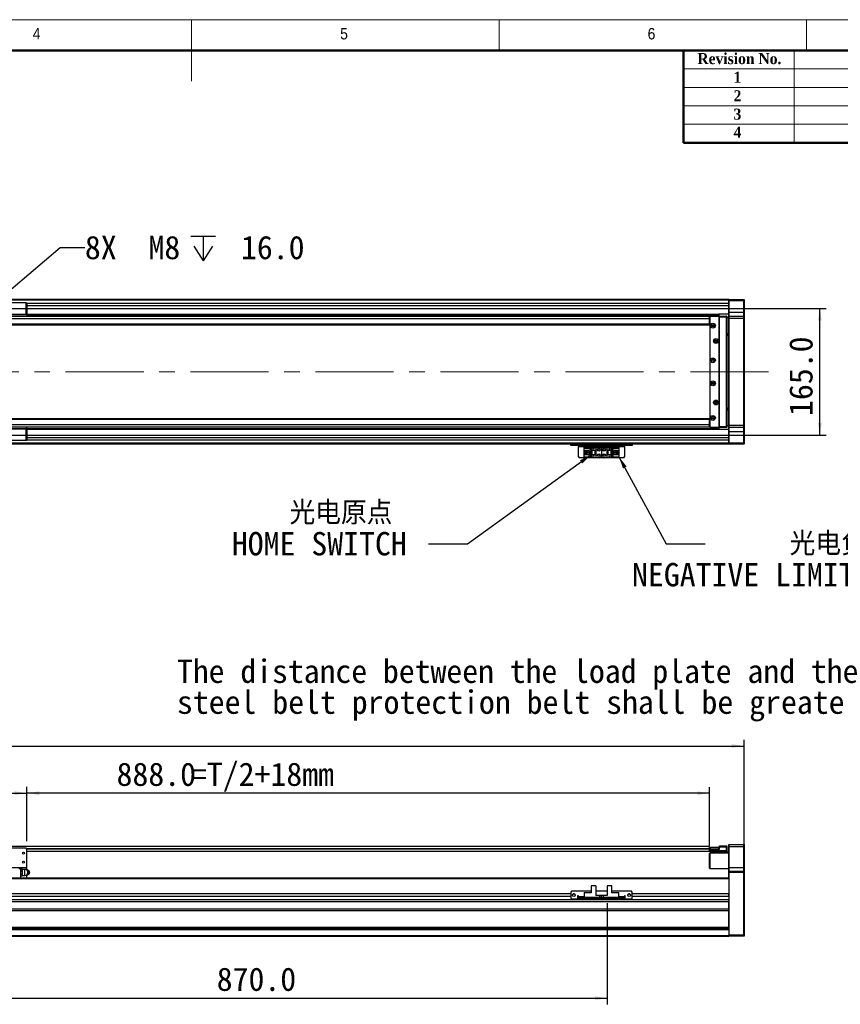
# Model space of a CAD drawing. Header units: millimetres. Extents: x 40 to 3320, y 40 to 2336.
# Tile 5 of 6: x 1456 to 2524, y 1055 to 2336. Entities that reach past the tile are written whole.
import ezdxf

# ---------------------------------------------------------------- set-up
doc = ezdxf.new("R2010")
doc.units = ezdxf.units.MM
doc.header["$LTSCALE"] = 8
doc.linetypes.add('CENTERX2', pattern=[20.32, 12.7, -2.54, 2.54, -2.54])
doc.layers.add('DIMNS', color=7, linetype='Continuous')
doc.styles.add('SLDTEXTSTYLE0', font='Gothic.ttf', dxfattribs={"width": 0.913})
doc.styles.add('SLDTEXTSTYLE1', font='timesbd.ttf', dxfattribs={"width": 0.933})
doc.styles.add('SLDTEXTSTYLE7', font='txt')
doc.styles.add('SLDTEXTSTYLE8', font='txt', dxfattribs={"bigfont": 'bigfont'})
doc.dimstyles.new('SLDDIMSTYLE0', dxfattribs={"dimtxt": 30.4, "dimasz": 16, "dimexe": 0, "dimexo": 0.0625, "dimgap": 7.6, "dimtad": 2, "dimdec": 1, "dimrnd": 1e-09, "dimzin": 4, "dimdsep": 46, "dimtxsty": 'SLDTEXTSTYLE7', "dimsah": 1, "dimcen": 0.09, "dimadec": 0, "dimazin": 1, "dimtfac": 1, "dimtdec": 1, "dimtmove": 0, "dimatfit": 0, "dimfxl": 0, "dimfrac": 2, "dimtolj": 1, "dimtzin": 12, "dimarcsym": 0})
doc.dimstyles.new('SLDDIMSTYLE1', dxfattribs={"dimtxt": 30.4, "dimasz": 16, "dimexe": 0, "dimexo": 0.0625, "dimgap": 7.6, "dimtad": 2, "dimdec": 1, "dimrnd": 1e-09, "dimzin": 4, "dimdsep": 46, "dimtxsty": 'SLDTEXTSTYLE7', "dimsah": 1, "dimcen": 0.09, "dimadec": 0, "dimazin": 1, "dimtfac": 1, "dimtdec": 1, "dimtofl": 0, "dimtmove": 0, "dimatfit": 3, "dimfxl": 0, "dimfrac": 2, "dimtolj": 1, "dimtzin": 12, "dimarcsym": 0})
doc.dimstyles.new('SLDDIMSTYLE3', dxfattribs={"dimtxt": 0.18, "dimasz": 16, "dimexe": 0, "dimexo": 0.0625, "dimgap": 0, "dimtad": 0, "dimtih": 1, "dimtoh": 1, "dimdec": 0, "dimrnd": 1e-09, "dimzin": 0, "dimdsep": 46, "dimtxsty": 'Standard', "dimsah": 1, "dimcen": 0.09, "dimadec": 0, "dimazin": 0, "dimtfac": 16, "dimtdec": 0, "dimtofl": 0, "dimtmove": 0, "dimatfit": 3, "dimfxl": 0, "dimfrac": 2, "dimtolj": 1, "dimtzin": 0, "dimarcsym": 0})
doc.dimstyles.new('SLDDIMSTYLE5', dxfattribs={"dimtxt": 30.4, "dimasz": 16, "dimexe": 0, "dimexo": 0.0625, "dimgap": 7.6, "dimtad": 0, "dimtih": 1, "dimtoh": 1, "dimdec": 6, "dimrnd": 1e-09, "dimzin": 12, "dimdsep": 46, "dimtxsty": 'SLDTEXTSTYLE7', "dimsah": 1, "dimcen": 0, "dimadec": 0, "dimazin": 3, "dimtfac": 1, "dimtdec": 1, "dimtofl": 0, "dimtmove": 0, "dimatfit": 3, "dimfxl": 0, "dimfrac": 2, "dimtolj": 1, "dimtzin": 12, "dimarcsym": 0})

# ---------------------------------------------------------------- blocks, each defined once
blk = doc.blocks.new('SW_NOTE_4')
at = {"layer": 'DIMNS', "color": 0, "char_height": 30.4, "attachment_point": 1, "style": 'SLDTEXTSTYLE7'}
for s, insert in [('The distance between the load plate and the ', (-929.8, 55.2)), ('steel belt protection belt shall be greater than 4mm', (-929.8, 15))]:
    blk.add_mtext(s, dxfattribs=dict(at, insert=insert))
blk = doc.blocks.new('_D_8')
at = {"layer": 'DIMNS'}
for p, q in [((1215.8, 1267.5), (1215.8, 1338)), ((1465.8, 1267.5), (1465.8, 1338)), ((1215.8, 1330), (1465.8, 1330))]:
    blk.add_line(p, q, dxfattribs=at)
for points in [[(1215.8, 1330), (1231.8, 1327.6), (1231.8, 1332.4)], [(1465.8, 1330), (1449.8, 1332.4), (1449.8, 1327.6)]]:
    blk.add_solid(points, dxfattribs=at)
at = {"layer": 'DIMNS', "insert": (1287.4, 1369.9), "char_height": 30.4, "attachment_point": 1, "style": 'SLDTEXTSTYLE7'}
blk.add_mtext('250.0', dxfattribs=at)
blk = doc.blocks.new('_D_9')
at = {"layer": 'DIMNS'}
for p, q in [((1465.8, 1267.5), (1465.8, 1337.9)), ((2353.8, 1261.5), (2353.8, 1337.9)), ((2353.8, 1329.9), (1465.8, 1329.9))]:
    blk.add_line(p, q, dxfattribs=at)
for points in [[(1465.8, 1329.9), (1481.8, 1327.5), (1481.8, 1332.3)], [(2353.8, 1329.9), (2337.8, 1332.3), (2337.8, 1327.5)]]:
    blk.add_solid(points, dxfattribs=at)
at = {"layer": 'DIMNS', "char_height": 30.4, "attachment_point": 1, "style": 'SLDTEXTSTYLE7'}
for s, insert in [('888.0', (1582.4, 1369.8)), ('=T/2+18mm', (1679.2, 1369.8))]:
    blk.add_mtext(s, dxfattribs=dict(at, insert=insert))
blk = doc.blocks.new('_D_10')
at = {"layer": 'DIMNS'}
for p, q in [((282.8, 1237), (282.8, 1399.3)), ((2398.8, 1237), (2398.8, 1399.3)), ((282.8, 1391.3), (2398.8, 1391.3))]:
    blk.add_line(p, q, dxfattribs=at)
for points in [[(282.8, 1391.3), (298.8, 1388.9), (298.8, 1393.7)], [(2398.8, 1391.3), (2382.8, 1393.7), (2382.8, 1388.9)]]:
    blk.add_solid(points, dxfattribs=at)
at = {"layer": 'DIMNS', "insert": (1276.4, 1431.2), "char_height": 30.4, "attachment_point": 1, "style": 'SLDTEXTSTYLE7'}
blk.add_mtext('2116.0', dxfattribs=at)
blk = doc.blocks.new('_D_12')
at = {"layer": 'DIMNS'}
for p, q in [((1350.8, 1193.7), (1350.8, 1055.3)), ((2220.8, 1186.7), (2220.8, 1055.3)), ((1350.8, 1063.3), (2220.8, 1063.3))]:
    blk.add_line(p, q, dxfattribs=at)
for points in [[(1350.8, 1063.3), (1366.8, 1060.9), (1366.8, 1065.7)], [(2220.8, 1063.3), (2204.8, 1065.7), (2204.8, 1060.9)]]:
    blk.add_solid(points, dxfattribs=at)
at = {"layer": 'DIMNS', "insert": (1712.7, 1103.2), "char_height": 30.4, "attachment_point": 1, "style": 'SLDTEXTSTYLE7'}
blk.add_mtext('870.0', dxfattribs=at)
blk = doc.blocks.new('_D_13')
at = {"layer": 'DIMNS'}
for p, q in [((1425.9, 1960.5), (2505.4, 1960.5)), ((2497.4, 1795.5), (2497.4, 1960.5)), ((1425.9, 1795.5), (2505.4, 1795.5))]:
    blk.add_line(p, q, dxfattribs=at)
for points in [[(2497.4, 1960.5), (2495, 1944.5), (2499.8, 1944.5)], [(2497.4, 1795.5), (2499.8, 1811.5), (2495, 1811.5)]]:
    blk.add_solid(points, dxfattribs=at)
at = {"layer": 'DIMNS', "insert": (2457.5, 1820.6), "char_height": 30.4, "attachment_point": 1, "rotation": 90, "style": 'SLDTEXTSTYLE7'}
blk.add_mtext('165.0', dxfattribs=at)
blk = doc.blocks.new('SW_SYMBOL_HOLE_DEPTH')
at = {"layer": 'DIMNS', "color": 0}
for p, q in [((0, 7000), (6400, 7000)), ((3200, 7000), (3200, 600)), ((800, 4440), (3200, 600)), ((5600, 4440), (3200, 600))]:
    blk.add_line(p, q, dxfattribs=at)
blk = doc.blocks.new('_D_15')
at = {"layer": 'DIMNS'}
for p, q in [((1418.4, 1962.7), (1509.2, 2039.5)), ((1509.2, 2039.5), (1541.2, 2039.5))]:
    blk.add_line(p, q, dxfattribs=at)
blk.add_solid([(1418.4, 1962.7), (1432.1, 1971.2), (1429, 1974.9)], dxfattribs=at)
at = {"layer": 'DIMNS', "xscale": 0.004985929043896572, "yscale": 0.004985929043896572, "zscale": 0.004985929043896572}
blk.add_blockref('SW_SYMBOL_HOLE_DEPTH', (1679.1, 2019.4), dxfattribs=at)
at = {"layer": 'DIMNS', "char_height": 30.4, "attachment_point": 1, "style": 'SLDTEXTSTYLE7'}
for s, insert in [('8X  M8 ', (1541.2, 2054.9)), (' 16.0', (1723.6, 2054.9))]:
    blk.add_mtext(s, dxfattribs=dict(at, insert=insert))
blk = doc.blocks.new('SW_NOTE_6')
at = {"layer": 'DIMNS', "color": 0, "char_height": 30.4, "attachment_point": 2}
for s, insert, style in [('  光电原点', (-141, 55.9), 'SLDTEXTSTYLE8'), ('HOME SWITCH', (-142.1, 15.7), 'SLDTEXTSTYLE7')]:
    blk.add_mtext(s, dxfattribs=dict(at, insert=insert, style=style))
blk = doc.blocks.new('SW_NOTE_7')
at = {"layer": 'DIMNS', "color": 0, "char_height": 30.4, "attachment_point": 2}
for s, insert, style in [('     光电负限位', (125.6, 15.3), 'SLDTEXTSTYLE8'), ('NEGATIVE LIMIT SWITCH', (121.9, -24.9), 'SLDTEXTSTYLE7')]:
    blk.add_mtext(s, dxfattribs=dict(at, insert=insert, style=style))

msp = doc.modelspace()

# ---------------------------------------------------------------- linework, layer by layer
at = {"color": 7, "linetype": 'Continuous', "lineweight": 18}
for p, q in [((3320, 2336), (40, 2336)), ((1680, 2336), (1680, 2256)), ((2080, 2296), (2080, 2336)), ((2480, 2336), (2480, 2296)), ((80, 2296), (3280, 2296)), ((2464, 2296), (2464, 2176)), ((2320, 2272), (3280, 2272)), ((2320, 2248), (3280, 2248)), ((2320, 2224), (3280, 2224)), ((2320, 2200), (3280, 2200))]:
    msp.add_line(p, q, dxfattribs=at)
at = {"color": 7, "linetype": 'Continuous', "lineweight": 50}
for p, q in [((3280, 2296), (80, 2296)), ((2320, 2296), (2320, 2176)), ((3280, 2176), (2320, 2176))]:
    msp.add_line(p, q, dxfattribs=at)
at = {"color": 7, "linetype": 'Continuous', "lineweight": 25}
for p, q in [((1464.7729349, 1967.5266064), (1216.7729092, 1967.5266064)), ((2378.7729097, 1972.0266006), (1430.2729321, 1972.0266006)), ((1430.2729321, 1971.8266047), (2260.7728791, 1971.8266047)), ((1430.2729321, 1971.6266013), (2260.7728791, 1971.6266013)), ((1430.2729321, 1971.5266071), (2378.7729097, 1971.5266071)), ((1464.7729349, 1952.5266058), (1464.7729349, 1967.5266064)), ((1464.7729349, 1967.5266064), (1465.772922, 1967.5266064)), ((1465.772922, 1967.5266064), (1465.772922, 1952.5266058)), ((2378.7729097, 1967.0266054), (1465.772922, 1967.0266054)), ((2260.7728791, 1971.8266047), (2260.7728791, 1971.6266013)), ((2260.7728791, 1971.5266071), (2260.7728791, 1971.6266013)), ((2378.7729097, 1971.726603), (2379.0729594, 1972.0266006)), ((2378.7729097, 1972.0266006), (2378.7729097, 1971.726603)), ((2378.7729097, 1970.5266051), (2378.7729097, 1971.726603)), ((2378.7729097, 1970.5266051), (2379.0729594, 1970.5266051)), ((2378.7729097, 1955.5266045), (2378.7729097, 1970.5266051)), ((2379.0729594, 1972.0266006), (2379.0729594, 1970.5266051)), ((2379.0729594, 1972.0266006), (2398.47296, 1972.0266006)), ((2398.47296, 1970.5266051), (2379.0729594, 1970.5266051)), ((2379.0729594, 1970.5266051), (2379.0729594, 1955.5266045)), ((2398.47296, 1970.5266051), (2398.47296, 1972.0266006)), ((2398.47296, 1972.0266006), (2398.7728906, 1971.726603)), ((2398.47296, 1970.5266051), (2398.7728906, 1970.5266051)), ((2398.47296, 1955.5266045), (2398.47296, 1970.5266051)), ((2398.7728906, 1971.726603), (2398.7728906, 1970.5266051)), ((2398.7728906, 1970.5266051), (2398.7728906, 1955.5266045)), ((2353.2729697, 1950.0266008), (327.2729468, 1950.0266008)), ((2353.2729697, 1947.0266021), (327.2729468, 1947.0266021)), ((1464.7729349, 1952.5266058), (1352.2927714, 1952.5266058)), ((1465.772922, 1952.0266048), (1353.1728935, 1952.0266048)), ((1465.772922, 1952.5266058), (1464.7729349, 1952.5266058)), ((1465.772922, 1953.0266068), (2365.7728982, 1953.0266068)), ((1465.772922, 1952.5266058), (1465.772922, 1952.0266048)), ((1465.772922, 1952.0266048), (1465.772922, 1950.0266008)), ((2365.7728982, 1952.596604), (1467.257793, 1952.596604)), ((1468.0234742, 1952.0225145), (2365.7728982, 1952.0225145)), ((1469.2819071, 1950.0266008), (1469.3729234, 1951.328776)), ((2353.2729697, 1950.0266008), (2353.2729697, 1947.0266021)), ((2354.2728973, 1949.2446921), (2353.2729697, 1949.2446921)), ((2354.2728973, 1948.0266042), (2353.2729697, 1948.0266042)), ((2353.2729697, 1947.0266021), (2353.2729697, 1940.0265991)), ((2354.572947, 1950.5266018), (2354.2728973, 1950.2266042)), ((2354.2728973, 1949.5266072), (2354.2728973, 1950.2266042)), ((2354.572947, 1950.2266042), (2354.2728973, 1950.2266042)), ((2354.7729802, 1950.0266008), (2354.2728973, 1949.5266072)), ((2354.2728973, 1949.5266072), (2354.2728973, 1806.5266005)), ((2354.572947, 1950.2266042), (2354.572947, 1950.5266018)), ((2354.572947, 1950.5266018), (2366.7729449, 1950.5266018)), ((2354.572947, 1950.2266042), (2354.572947, 1949.8266048)), ((2366.7729449, 1950.2266042), (2354.572947, 1950.2266042)), ((2365.7728982, 1950.0266008), (2354.7729802, 1950.0266008)), ((2365.7728982, 1953.0266068), (2365.7728982, 1952.596604)), ((2378.7729097, 1953.0266068), (2365.7728982, 1953.0266068)), ((2365.7728982, 1952.596604), (2365.7728982, 1952.0225145)), ((2365.7728982, 1952.0225145), (2365.7728982, 1950.5266018)), ((2366.2729812, 1949.5266072), (2365.7728982, 1950.0266008)), ((2366.2729812, 1806.5266005), (2366.2729812, 1949.5266072)), ((2366.7729449, 1950.5266018), (2375.9729219, 1950.5266018)), ((2366.7729449, 1949.0266062), (2366.7729449, 1950.5266018)), ((2366.7729449, 1807.0266015), (2366.7729449, 1949.0266062)), ((2375.9729219, 1949.0266062), (2366.7729449, 1949.0266062)), ((2375.9729219, 1949.0266062), (2375.9729219, 1950.5266018)), ((2376.2729716, 1950.2266042), (2375.9729219, 1950.5266018)), ((2375.9729219, 1807.0266015), (2375.9729219, 1949.0266062)), ((2376.2729716, 1949.0266062), (2375.9729219, 1949.0266062)), ((2376.2729716, 1950.2266042), (2376.2729716, 1949.0266062)), ((2376.2729716, 1949.0266062), (2376.2729716, 1807.0266015)), ((2378.7729097, 1948.0266042), (2376.2729716, 1948.0266042)), ((2378.7729097, 1955.5266045), (2379.0729594, 1955.5266045)), ((2378.7729097, 1950.2266042), (2378.7729097, 1955.5266045)), ((2379.0729594, 1950.5266018), (2378.7729097, 1950.2266042)), ((2378.7729097, 1947.5266032), (2378.7729097, 1950.2266042)), ((2379.0729594, 1947.5266032), (2378.7729097, 1947.5266032)), ((2378.7729097, 1808.5266046), (2378.7729097, 1947.5266032)), ((2379.0729594, 1955.5266045), (2379.0729594, 1950.5266018)), ((2379.0729594, 1955.5266045), (2398.47296, 1955.5266045)), ((2379.0729594, 1950.5266018), (2379.0729594, 1947.5266032)), ((2379.0729594, 1950.5266018), (2398.47296, 1950.5266018)), ((2398.47296, 1947.5266032), (2379.0729594, 1947.5266032)), ((2379.0729594, 1947.5266032), (2379.0729594, 1808.5266046)), ((2398.47296, 1950.5266018), (2398.47296, 1955.5266045)), ((2398.47296, 1955.5266045), (2398.7728906, 1955.5266045)), ((2398.47296, 1947.5266032), (2398.47296, 1950.5266018)), ((2398.47296, 1950.5266018), (2398.7728906, 1950.2266042)), ((2398.47296, 1947.5266032), (2398.7728906, 1947.5266032)), ((2398.47296, 1808.5266046), (2398.47296, 1947.5266032)), ((2398.7728906, 1955.5266045), (2398.7728906, 1950.2266042)), ((2398.7728906, 1950.2266042), (2398.7728906, 1947.5266032)), ((2398.7728906, 1947.5266032), (2398.7728906, 1808.5266046)), ((2353.2729697, 1940.0265991), (327.2729468, 1940.0265991)), ((327.2729468, 1939.0266008), (2353.2729697, 1939.0266008)), ((2353.2729697, 1940.0265991), (2353.2729697, 1939.0266008)), ((2376.2729716, 1928.0266046), (2378.7729097, 1928.0266046)), ((2376.2729716, 1926.0266043), (2378.7729097, 1926.0266043)), ((2378.7729097, 1925.0266023), (2376.2729716, 1925.0266023)), ((2376.2729716, 1831.0266055), (2378.7729097, 1831.0266055)), ((2378.7729097, 1830.0266035), (2376.2729716, 1830.0266035)), ((2378.7729097, 1828.0266031), (2376.2729716, 1828.0266031)), ((2353.2729697, 1817.0266069), (327.2729468, 1817.0266069)), ((2353.2729697, 1816.0266049), (327.2729468, 1816.0266049)), ((2353.2729697, 1809.0266056), (327.2729468, 1809.0266056)), ((2353.2729697, 1806.026607), (327.2729468, 1806.026607)), ((1465.772922, 1804.0266029), (1465.772922, 1806.026607)), ((2353.2729697, 1817.0266069), (2353.2729697, 1816.0266049)), ((2353.2729697, 1816.0266049), (2353.2729697, 1809.0266056)), ((2353.2729697, 1809.0266056), (2353.2729697, 1806.026607)), ((2353.2729697, 1808.0266036), (2354.2728973, 1808.0266036)), ((2353.2729697, 1806.8085156), (2354.2728973, 1806.8085156)), ((2354.2728973, 1806.5266005), (2354.7729802, 1806.026607)), ((2354.2728973, 1805.8266036), (2354.2728973, 1806.5266005)), ((2354.2728973, 1805.8266036), (2354.572947, 1805.8266036)), ((2354.2728973, 1805.8266036), (2354.572947, 1805.526606)), ((2354.572947, 1806.2266029), (2354.572947, 1805.8266036)), ((2354.572947, 1805.8266036), (2366.7729449, 1805.8266036)), ((2354.572947, 1805.526606), (2354.572947, 1805.8266036)), ((2354.7729802, 1806.026607), (2365.7728982, 1806.026607)), ((2365.7728982, 1806.026607), (2366.2729812, 1806.5266005)), ((2366.7729449, 1807.0266015), (2375.9729219, 1807.0266015)), ((2366.7729449, 1805.526606), (2366.7729449, 1807.0266015)), ((2376.2729716, 1807.0266015), (2375.9729219, 1807.0266015)), ((2375.9729219, 1805.526606), (2375.9729219, 1807.0266015)), ((2376.2729716, 1805.8266036), (2375.9729219, 1805.526606)), ((2376.2729716, 1808.0266036), (2378.7729097, 1808.0266036)), ((2376.2729716, 1807.0266015), (2376.2729716, 1805.8266036)), ((2379.0729594, 1808.5266046), (2378.7729097, 1808.5266046)), ((2378.7729097, 1805.8266036), (2378.7729097, 1808.5266046)), ((2379.0729594, 1805.526606), (2378.7729097, 1805.8266036)), ((2378.7729097, 1800.5266033), (2378.7729097, 1805.8266036)), ((2379.0729594, 1808.5266046), (2398.47296, 1808.5266046)), ((2379.0729594, 1808.5266046), (2379.0729594, 1805.526606)), ((2398.47296, 1808.5266046), (2398.7728906, 1808.5266046)), ((2398.47296, 1805.526606), (2398.47296, 1808.5266046)), ((2398.47296, 1805.526606), (2398.7728906, 1805.8266036)), ((2398.7728906, 1808.5266046), (2398.7728906, 1805.8266036)), ((2398.7728906, 1805.8266036), (2398.7728906, 1800.5266033)), ((1465.772922, 1804.0266029), (1215.772922, 1804.0266029)), ((1464.7729349, 1803.5266019), (1216.7729092, 1803.5266019)), ((1464.7729349, 1788.5266013), (1464.7729349, 1803.5266019)), ((1464.7729349, 1803.5266019), (1465.772922, 1803.5266019)), ((2365.7728982, 1804.0306933), (1465.772922, 1804.0306933)), ((1465.772922, 1804.0266029), (1465.772922, 1803.5266019)), ((1465.772922, 1803.5266019), (1465.772922, 1788.5266013)), ((2365.7728982, 1803.4566037), (1465.772922, 1803.4566037)), ((2365.7728982, 1803.0266009), (1465.772922, 1803.0266009)), ((2366.7729449, 1805.526606), (2354.572947, 1805.526606)), ((2365.7728982, 1805.526606), (2365.7728982, 1804.0306933)), ((2365.7728982, 1804.0306933), (2365.7728982, 1803.4566037)), ((2365.7728982, 1803.4566037), (2365.7728982, 1803.0266009)), ((2378.7729097, 1803.0266009), (2365.7728982, 1803.0266009)), ((2375.9729219, 1805.526606), (2366.7729449, 1805.526606)), ((2379.0729594, 1800.5266033), (2378.7729097, 1800.5266033)), ((2378.7729097, 1785.5266027), (2378.7729097, 1800.5266033)), ((2398.47296, 1805.526606), (2379.0729594, 1805.526606)), ((2379.0729594, 1805.526606), (2379.0729594, 1800.5266033)), ((2379.0729594, 1800.5266033), (2398.47296, 1800.5266033)), ((2379.0729594, 1800.5266033), (2379.0729594, 1785.5266027)), ((2398.47296, 1800.5266033), (2398.47296, 1805.526606)), ((2398.7728906, 1800.5266033), (2398.47296, 1800.5266033)), ((2398.47296, 1785.5266027), (2398.47296, 1800.5266033)), ((2398.7728906, 1800.5266033), (2398.7728906, 1785.5266027)), ((1464.7729349, 1788.5266013), (1216.7729092, 1788.5266013)), ((2378.7729097, 1784.0266071), (1350.7729125, 1784.0266071)), ((1465.772922, 1788.5266013), (1464.7729349, 1788.5266013)), ((2378.7729097, 1789.0266023), (1465.772922, 1789.0266023)), ((2173.272903, 1782.026603), (2173.272903, 1784.0266071)), ((2174.2729497, 1782.026603), (2173.272903, 1782.026603)), ((2174.2729497, 1784.0266071), (2174.2729497, 1782.026603)), ((2252.2728992, 1782.026603), (2174.2729497, 1782.026603)), ((2183.2728934, 1782.026603), (2183.2728934, 1781.026601)), ((2183.2728934, 1781.026601), (2243.2729554, 1781.026601)), ((2183.2728934, 1767.2266058), (2183.2728934, 1781.026601)), ((2243.2729554, 1781.026601), (2243.2729554, 1782.026603)), ((2243.2729554, 1781.026601), (2243.2729554, 1767.2266058)), ((2252.2728992, 1782.026603), (2252.2728992, 1784.0266071)), ((2253.2729459, 1782.026603), (2252.2728992, 1782.026603)), ((2253.2729459, 1784.0266071), (2253.2729459, 1782.026603)), ((2379.0729594, 1785.5266027), (2378.7729097, 1785.5266027)), ((2378.7729097, 1784.3266047), (2378.7729097, 1785.5266027)), ((2379.0729594, 1784.0266071), (2378.7729097, 1784.3266047)), ((2378.7729097, 1784.3266047), (2378.7729097, 1784.0266071)), ((2379.0729594, 1785.5266027), (2398.47296, 1785.5266027)), ((2379.0729594, 1785.5266027), (2379.0729594, 1784.0266071)), ((2398.47296, 1784.0266071), (2379.0729594, 1784.0266071)), ((2398.7728906, 1785.5266027), (2398.47296, 1785.5266027)), ((2398.47296, 1784.0266071), (2398.47296, 1785.5266027)), ((2398.7728906, 1784.3266047), (2398.47296, 1784.0266071)), ((2398.7728906, 1785.5266027), (2398.7728906, 1784.3266047)), ((2190.5729127, 1778.9266027), (2190.5729127, 1779.7266014)), ((2190.5729127, 1779.7266014), (2199.7728896, 1779.7266014)), ((2198.8729787, 1778.9266027), (2190.5729127, 1778.9266027)), ((2190.5729127, 1778.9266027), (2190.5729127, 1778.4266017)), ((2198.3728957, 1778.4266017), (2190.5729127, 1778.4266017)), ((2190.5729127, 1775.8266024), (2190.5729127, 1778.4266017)), ((2190.5729127, 1775.8266024), (2196.7728686, 1775.8266024)), ((2190.5729127, 1770.2266045), (2190.5729127, 1775.8266024)), ((2196.7728686, 1770.2266045), (2190.5729127, 1770.2266045)), ((2190.5729127, 1767.6266051), (2190.5729127, 1770.2266045)), ((2190.5729127, 1767.6266051), (2198.3728957, 1767.6266051)), ((2190.5729127, 1767.6266051), (2190.5729127, 1767.1266041)), ((2191.87289, 1770.2266045), (2191.87289, 1775.8266024)), ((2192.372973, 1775.4766039), (2192.372973, 1775.8266024)), ((2196.7728686, 1775.4766039), (2192.372973, 1775.4766039)), ((2192.372973, 1770.5766029), (2192.372973, 1775.4766039)), ((2192.372973, 1770.2266045), (2192.372973, 1770.5766029)), ((2192.372973, 1770.5766029), (2196.7728686, 1770.5766029)), ((2193.3329654, 1773.8266058), (2193.3329654, 1772.2266011)), ((2195.1729608, 1773.8266058), (2193.3329654, 1773.8266058)), ((2193.3329654, 1772.2266011), (2195.1729608, 1772.2266011)), ((2195.1729608, 1773.8266058), (2195.1729608, 1772.2266011)), ((2196.7728686, 1775.8266024), (2196.7728686, 1770.2266045)), ((2198.3728957, 1778.4266017), (2198.8729787, 1778.9266027)), ((2198.3728957, 1767.6266051), (2198.3728957, 1778.4266017)), ((2198.8729787, 1767.1266041), (2198.3728957, 1767.6266051)), ((2198.8729787, 1767.1266041), (2198.8729787, 1778.9266027)), ((2199.7728896, 1779.7266014), (2199.7728896, 1776.0266058)), ((2199.7728896, 1779.7266014), (2205.7729316, 1779.7266014)), ((2199.7728896, 1776.0266058), (2205.7729316, 1776.0266058)), ((2199.7728896, 1776.0266058), (2199.7728896, 1770.0266011)), ((2205.7729316, 1770.0266011), (2199.7728896, 1770.0266011)), ((2199.7728896, 1770.0266011), (2199.7728896, 1766.3266055)), ((2200.2729726, 1776.0266058), (2200.2729726, 1770.0266011)), ((2200.5729032, 1776.0266058), (2200.5729032, 1770.0266011)), ((2202.1729303, 1778.2266058), (2202.3729634, 1778.2266058)), ((2202.7729106, 1777.0266004), (2202.1729303, 1778.2266058)), ((2202.1729303, 1768.6266072), (2202.3729634, 1768.6266072)), ((2202.7729106, 1767.4266018), (2202.1729303, 1768.6266072)), ((2202.3729634, 1778.6266051), (2203.172977, 1778.6266051)), ((2202.3729634, 1778.2266058), (2202.3729634, 1778.6266051)), ((2202.3729634, 1769.0266065), (2203.172977, 1769.0266065)), ((2202.3729634, 1768.6266072), (2202.3729634, 1769.0266065)), ((2203.372891, 1778.2266058), (2202.7729106, 1777.0266004)), ((2203.372891, 1768.6266072), (2202.7729106, 1767.4266018)), ((2203.172977, 1778.6266051), (2203.172977, 1778.2266058)), ((2203.172977, 1778.2266058), (2203.372891, 1778.2266058)), ((2203.172977, 1769.0266065), (2203.172977, 1768.6266072)), ((2203.172977, 1768.6266072), (2203.372891, 1768.6266072)), ((2204.972918, 1770.0266011), (2204.972918, 1776.0266058)), ((2205.2729678, 1770.0266011), (2205.2729678, 1776.0266058)), ((2205.7729316, 1779.7266014), (2205.7729316, 1776.0266058)), ((2205.7729316, 1779.7266014), (2211.2728906, 1779.7266014)), ((2205.7729316, 1776.0266058), (2205.7729316, 1770.0266011)), ((2205.7729316, 1770.0266011), (2205.7729316, 1766.3266055)), ((2213.2728648, 1777.7266048), (2213.2728648, 1768.3266021)), ((2215.2729583, 1779.7266014), (2220.7729173, 1779.7266014)), ((2220.7729173, 1776.0266058), (2220.7729173, 1779.7266014)), ((2220.7729173, 1779.7266014), (2226.7729592, 1779.7266014)), ((2220.7729173, 1776.0266058), (2226.7729592, 1776.0266058)), ((2220.7729173, 1770.0266011), (2220.7729173, 1776.0266058)), ((2220.7729173, 1766.3266055), (2220.7729173, 1770.0266011)), ((2226.7729592, 1770.0266011), (2220.7729173, 1770.0266011)), ((2221.272881, 1776.0266058), (2221.272881, 1770.0266011)), ((2221.5729308, 1776.0266058), (2221.5729308, 1770.0266011)), ((2223.1729579, 1777.4266071), (2223.7729383, 1778.6266051)), ((2223.3728719, 1777.4266071), (2223.1729579, 1777.4266071)), ((2223.1729579, 1767.8266011), (2223.7729383, 1769.0266065)), ((2223.3728719, 1767.8266011), (2223.1729579, 1767.8266011)), ((2223.3728719, 1777.0266004), (2223.3728719, 1777.4266071)), ((2224.1728854, 1777.0266004), (2223.3728719, 1777.0266004)), ((2223.3728719, 1767.4266018), (2223.3728719, 1767.8266011)), ((2224.1728854, 1767.4266018), (2223.3728719, 1767.4266018)), ((2223.7729383, 1778.6266051), (2224.3729186, 1777.4266071)), ((2223.7729383, 1769.0266065), (2224.3729186, 1767.8266011)), ((2224.1728854, 1777.4266071), (2224.1728854, 1777.0266004)), ((2224.3729186, 1777.4266071), (2224.1728854, 1777.4266071)), ((2224.1728854, 1767.8266011), (2224.1728854, 1767.4266018)), ((2224.3729186, 1767.8266011), (2224.1728854, 1767.8266011)), ((2225.9729457, 1770.0266011), (2225.9729457, 1776.0266058)), ((2226.2728763, 1770.0266011), (2226.2728763, 1776.0266058)), ((2226.7729592, 1776.0266058), (2226.7729592, 1779.7266014)), ((2226.7729592, 1779.7266014), (2235.9729362, 1779.7266014)), ((2226.7729592, 1770.0266011), (2226.7729592, 1776.0266058)), ((2226.7729592, 1766.3266055), (2226.7729592, 1770.0266011)), ((2235.9729362, 1778.9266027), (2227.6728702, 1778.9266027)), ((2227.6728702, 1778.9266027), (2228.1729531, 1778.4266017)), ((2227.6728702, 1778.9266027), (2227.6728702, 1767.1266041)), ((2228.1729531, 1767.6266051), (2227.6728702, 1767.1266041)), ((2228.1729531, 1778.4266017), (2228.1729531, 1767.6266051)), ((2235.9729362, 1778.4266017), (2228.1729531, 1778.4266017)), ((2228.1729531, 1767.6266051), (2235.9729362, 1767.6266051)), ((2229.7729802, 1775.8266024), (2235.9729362, 1775.8266024)), ((2229.7729802, 1770.2266045), (2229.7729802, 1775.8266024)), ((2234.1728759, 1775.4766039), (2229.7729802, 1775.4766039)), ((2229.7729802, 1770.5766029), (2234.1728759, 1770.5766029)), ((2235.9729362, 1770.2266045), (2229.7729802, 1770.2266045)), ((2231.3728881, 1772.2266011), (2231.3728881, 1773.8266058)), ((2233.2128835, 1773.8266058), (2231.3728881, 1773.8266058)), ((2231.3728881, 1772.2266011), (2233.2128835, 1772.2266011)), ((2233.2128835, 1772.2266011), (2233.2128835, 1773.8266058)), ((2234.1728759, 1775.8266024), (2234.1728759, 1775.4766039)), ((2234.1728759, 1775.4766039), (2234.1728759, 1770.5766029)), ((2234.1728759, 1770.5766029), (2234.1728759, 1770.2266045)), ((2234.6729589, 1775.8266024), (2234.6729589, 1770.2266045)), ((2235.9729362, 1779.7266014), (2235.9729362, 1778.9266027)), ((2235.9729362, 1778.4266017), (2235.9729362, 1778.9266027)), ((2235.9729362, 1778.4266017), (2235.9729362, 1775.8266024)), ((2235.9729362, 1775.8266024), (2235.9729362, 1770.2266045)), ((2235.9729362, 1770.2266045), (2235.9729362, 1767.6266051)), ((2235.9729362, 1767.1266041), (2235.9729362, 1767.6266051)), ((2183.2728934, 1767.2266058), (2184.2729402, 1766.2266038)), ((2242.2729087, 1766.2266038), (2184.2729402, 1766.2266038)), ((2190.5729127, 1767.1266041), (2198.8729787, 1767.1266041)), ((2190.5729127, 1766.3266055), (2190.5729127, 1767.1266041)), ((2199.7728896, 1766.3266055), (2190.5729127, 1766.3266055)), ((2205.7729316, 1766.3266055), (2199.7728896, 1766.3266055)), ((2211.2728906, 1766.3266055), (2205.7729316, 1766.3266055)), ((2220.7729173, 1766.3266055), (2215.2729583, 1766.3266055)), ((2226.7729592, 1766.3266055), (2220.7729173, 1766.3266055)), ((2235.9729362, 1766.3266055), (2226.7729592, 1766.3266055)), ((2227.6728702, 1767.1266041), (2235.9729362, 1767.1266041)), ((2235.9729362, 1767.1266041), (2235.9729362, 1766.3266055)), ((2242.2729087, 1766.2266038), (2243.2729554, 1767.2266058)), ((2353.2729697, 1260.6870747), (327.2729468, 1260.6870747)), ((1464.7729349, 1258.3370796), (1216.7729092, 1258.3370796)), ((1465.772922, 1257.3370776), (1464.7729349, 1258.3370796)), ((1465.772922, 1232.8370763), (1465.772922, 1257.3370776)), ((2353.2729697, 1260.6870747), (2353.2729697, 1257.687076)), ((2353.2729697, 1257.687076), (2353.2729697, 1257.187075)), ((2353.2729697, 1257.537081), (2354.2728973, 1257.537081)), ((2353.2729697, 1257.3370776), (2354.572947, 1257.3370776)), ((2353.2729697, 1257.187075), (2353.2729697, 1254.1870764)), ((2354.2728973, 1257.537081), (2354.2728973, 1259.5370776)), ((2354.2728973, 1259.5370776), (2354.7729802, 1259.5370776)), ((2354.7729802, 1257.537081), (2354.2728973, 1257.537081)), ((2354.2728973, 1257.0370799), (2354.572947, 1257.3370776)), ((2354.2728973, 1255.337081), (2354.2728973, 1257.0370799)), ((2354.2728973, 1257.0370799), (2354.572947, 1257.0370799)), ((2354.2728973, 1255.337081), (2354.572947, 1255.337081)), ((2354.2728973, 1254.1370756), (2354.2728973, 1255.337081)), ((2354.572947, 1257.0370799), (2354.572947, 1257.3370776)), ((2354.572947, 1257.3370776), (2366.7729449, 1257.3370776)), ((2354.572947, 1257.0370799), (2354.572947, 1255.337081)), ((2366.7729449, 1257.0370799), (2354.572947, 1257.0370799)), ((2354.572947, 1255.337081), (2354.572947, 1253.8370779)), ((2354.572947, 1255.337081), (2375.9729219, 1255.337081)), ((2354.7729802, 1259.5370776), (2354.7729802, 1257.537081)), ((2354.7729802, 1259.5370776), (2365.7728982, 1259.5370776)), ((2354.7729802, 1257.537081), (2365.7728982, 1257.537081)), ((2365.7728982, 1257.537081), (2365.7728982, 1259.5370776)), ((2365.7728982, 1259.5370776), (2366.2729812, 1259.5370776)), ((2366.2729812, 1257.537081), (2365.7728982, 1257.537081)), ((2366.2729812, 1259.5370776), (2366.2729812, 1257.537081)), ((2366.2729812, 1257.3370776), (2366.2729812, 1257.537081)), ((2366.7729449, 1259.8370752), (2366.7729449, 1261.3370782)), ((2366.7729449, 1261.3370782), (2375.9729219, 1261.3370782)), ((2366.7729449, 1257.0370799), (2366.7729449, 1259.8370752)), ((2375.9729219, 1259.8370752), (2366.7729449, 1259.8370752)), ((2375.9729219, 1259.8370752), (2375.9729219, 1261.3370782)), ((2376.2729716, 1261.0370806), (2375.9729219, 1261.3370782)), ((2375.9729219, 1255.337081), (2375.9729219, 1259.8370752)), ((2376.2729716, 1259.8370752), (2375.9729219, 1259.8370752)), ((2375.9729219, 1253.8370779), (2375.9729219, 1255.337081)), ((2375.9729219, 1255.337081), (2376.2729716, 1255.337081)), ((2376.2729716, 1261.0370806), (2376.2729716, 1259.8370752)), ((2376.2729716, 1259.8370752), (2376.2729716, 1255.337081)), ((2376.2729716, 1255.337081), (2376.2729716, 1254.1370756)), ((2379.0729594, 1263.3370748), (2378.7729097, 1263.0370772)), ((2378.7729097, 1260.3370762), (2378.7729097, 1263.0370772)), ((2379.0729594, 1260.3370762), (2378.7729097, 1260.3370762)), ((2378.7729097, 1233.3370774), (2378.7729097, 1260.3370762)), ((2379.0729594, 1263.3370748), (2379.0729594, 1260.3370762)), ((2379.0729594, 1263.3370748), (2398.47296, 1263.3370748)), ((2379.0729594, 1260.3370762), (2379.0729594, 1233.3370774)), ((2398.47296, 1260.3370762), (2379.0729594, 1260.3370762)), ((2398.47296, 1260.3370762), (2398.47296, 1263.3370748)), ((2398.47296, 1263.3370748), (2398.7728906, 1263.0370772)), ((2398.47296, 1233.3370774), (2398.47296, 1260.3370762)), ((2398.47296, 1260.3370762), (2398.7728906, 1260.3370762)), ((2398.7728906, 1263.0370772), (2398.7728906, 1260.3370762)), ((2398.7728906, 1260.3370762), (2398.7728906, 1233.3370774)), ((2353.2729697, 1254.1870764), (1465.772922, 1254.1870764)), ((2354.2728973, 1251.8370813), (2353.7729335, 1251.3370803)), ((2353.7729335, 1244.2174545), (2353.7729335, 1251.3370803)), ((2353.7729335, 1232.3370791), (2353.7729335, 1244.2174545)), ((2354.2728973, 1254.1370756), (2354.572947, 1253.8370779)), ((2378.7729097, 1251.8370813), (2354.2728973, 1251.8370813)), ((2354.2728973, 1251.8370813), (2354.2728973, 1244.342736)), ((2354.2728973, 1244.342736), (2354.2728973, 1231.837078)), ((2375.9729219, 1253.8370779), (2354.572947, 1253.8370779)), ((2368.7729192, 1252.8370759), (2368.7729192, 1253.8370779)), ((2368.7729192, 1251.8370813), (2368.7729192, 1252.8370759)), ((2378.7729097, 1252.8370759), (2368.7729192, 1252.8370759)), ((2375.9729219, 1253.8370779), (2376.2729716, 1254.1370756)), ((2375.9729219, 1253.8370779), (2378.7729097, 1253.8370779)), ((1465.772922, 1232.8370763), (1350.7729125, 1232.8370763)), ((1455.2729082, 1232.437077), (1457.7729058, 1232.437077)), ((1457.7729058, 1231.4370787), (1455.2729082, 1231.4370787)), ((1457.7729058, 1231.4370787), (1457.7729058, 1232.437077)), ((1459.2741084, 1231.4558803), (1457.7729058, 1231.4558803)), ((1457.7729058, 1219.3370788), (1457.7729058, 1231.4370787)), ((1459.7729397, 1230.9570788), (1459.2741084, 1231.4558803)), ((1459.2741084, 1231.4558803), (1459.7729397, 1230.7947381)), ((1459.7729397, 1229.8076218), (1459.2741084, 1229.1464797)), ((1459.7729397, 1230.7947381), (1459.7729397, 1230.9570788)), ((1463.0729509, 1230.837076), (1459.7729397, 1230.837076)), ((1459.7729397, 1230.7947381), (1459.7729397, 1230.3011781)), ((1459.7729397, 1230.3011781), (1459.7729397, 1229.8076218)), ((1459.7729397, 1229.8076218), (1459.7729397, 1227.8241953)), ((1466.2572694, 1230.3370787), (1464.876051, 1230.3370787)), ((1465.772922, 1230.3370787), (1465.772922, 1232.8370763)), ((1466.6660977, 1230.3370787), (1466.2572694, 1230.3370787)), ((2353.7729335, 1232.3370791), (2354.2728973, 1231.837078)), ((2354.2728973, 1231.837078), (2378.7729097, 1231.837078)), ((2379.0729594, 1233.3370774), (2378.7729097, 1233.3370774)), ((2378.7729097, 1228.037077), (2378.7729097, 1233.3370774)), ((2379.0729594, 1233.3370774), (2379.0729594, 1228.3370784)), ((2379.0729594, 1233.3370774), (2398.47296, 1233.3370774)), ((2398.47296, 1228.3370784), (2398.47296, 1233.3370774)), ((2398.7728906, 1233.3370774), (2398.47296, 1233.3370774)), ((2398.7728906, 1233.3370774), (2398.7728906, 1228.037077)), ((2378.7729097, 1219.3370788), (1350.7729125, 1219.3370788)), ((1459.2741084, 1229.1464797), (1457.7729058, 1229.1464797)), ((1459.2741084, 1224.5276748), (1457.7729058, 1224.5276748)), ((1459.2741084, 1222.2182742), (1457.7729058, 1222.2182742)), ((1459.2741084, 1229.1464797), (1459.7729397, 1227.8241953)), ((1459.7729397, 1225.8499591), (1459.2741084, 1224.5276748)), ((1459.2741084, 1224.5276748), (1459.7729397, 1223.8665363)), ((1459.7729397, 1222.8794164), (1459.2741084, 1222.2182742)), ((1459.2741084, 1222.2182742), (1459.7729397, 1222.7170794)), ((1459.7729397, 1227.8241953), (1459.7729397, 1226.8370791)), ((1459.7729397, 1226.8370791), (1459.7729397, 1225.8499591)), ((1459.7729397, 1225.8499591), (1459.7729397, 1223.8665363)), ((1459.7729397, 1223.8665363), (1459.7729397, 1223.3729763)), ((1459.7729397, 1223.3729763), (1459.7729397, 1222.8794164)), ((1459.7729397, 1222.8794164), (1459.7729397, 1222.7170794)), ((1459.7729397, 1222.8370784), (1463.0729509, 1222.8370784)), ((1465.772922, 1219.3370788), (1465.772922, 1223.3370794)), ((1466.6660977, 1223.3370794), (1466.2572694, 1223.3370794)), ((1468.528266, 1226.8370791), (1468.1422663, 1226.8370791)), ((1468.9329219, 1228.277742), (1468.5760689, 1228.7984407)), ((1468.5760689, 1224.8757137), (1468.9329219, 1225.3964162)), ((2379.0729594, 1228.3370784), (2378.7729097, 1228.037077)), ((2378.7729097, 1226.8370791), (2378.7729097, 1228.037077)), ((2379.0729594, 1226.8370791), (2378.7729097, 1226.8370791)), ((2378.7729097, 1219.0512224), (2378.7729097, 1226.8370791)), ((2378.7729097, 1219.0512224), (2378.7729097, 1218.3370768)), ((2378.7729097, 1218.3370768), (2378.7729097, 1198.8370782)), ((2379.0729594, 1228.3370784), (2379.0729594, 1226.8370791)), ((2379.0729594, 1228.3370784), (2398.47296, 1228.3370784)), ((2398.47296, 1226.8370791), (2379.0729594, 1226.8370791)), ((2379.0729594, 1226.8370791), (2379.0729594, 1145.837077)), ((2398.47296, 1226.8370791), (2398.47296, 1228.3370784)), ((2398.7728906, 1228.037077), (2398.47296, 1228.3370784)), ((2398.47296, 1145.837077), (2398.47296, 1226.8370791)), ((2398.7728906, 1226.8370791), (2398.47296, 1226.8370791)), ((2398.7728906, 1228.037077), (2398.7728906, 1226.8370791)), ((2398.7728906, 1226.8370791), (2398.7728906, 1145.9613415)), ((2199.7728896, 1209.2370792), (2199.7728896, 1200.3370775)), ((2205.7729316, 1209.2370792), (2199.7728896, 1209.2370792)), ((2205.7729316, 1209.2370792), (2205.7729316, 1196.8370779)), ((2220.7729173, 1209.2370792), (2220.7729173, 1196.8370779)), ((2226.7729592, 1209.2370792), (2220.7729173, 1209.2370792)), ((2226.7729592, 1200.3370775), (2226.7729592, 1209.2370792)), ((2378.7729097, 1191.1020997), (302.7729344, 1191.1020997)), ((2173.272903, 1198.8370782), (508.2729113, 1198.8370782)), ((2173.272903, 1195.4370784), (508.2729113, 1195.4370784)), ((2174.2729497, 1202.3370779), (2173.272903, 1201.3370777)), ((2173.272903, 1201.3370777), (2173.272903, 1193.3370783)), ((2173.272903, 1193.3370783), (2174.2729497, 1192.3370781)), ((2199.7728896, 1202.3370779), (2174.2729497, 1202.3370779)), ((2174.2729497, 1192.3370781), (2182.2729659, 1192.3370781)), ((2178.072865, 1198.8370782), (2176.4729571, 1198.8370782)), ((2183.2728934, 1196.3370769), (2182.2729659, 1196.3370769)), ((2182.2729659, 1196.3370769), (2182.2729659, 1192.3370781)), ((2183.2728934, 1195.4370784), (2182.2729659, 1195.4370784)), ((2183.2728934, 1195.3370786), (2183.2728934, 1196.3370769)), ((2183.2728934, 1195.3370786), (2183.2728934, 1194.3370784)), ((2183.2728934, 1192.3370781), (2183.2728934, 1194.3370784)), ((2183.2728934, 1194.3370784), (2184.2729402, 1194.3370784)), ((2184.2729402, 1192.3370781), (2183.2728934, 1192.3370781)), ((2184.2729402, 1194.3370784), (2184.2729402, 1192.3370781)), ((2242.2729087, 1194.3370784), (2184.2729402, 1194.3370784)), ((2242.2729087, 1192.3370781), (2184.2729402, 1192.3370781)), ((2190.5729127, 1200.8370786), (2198.3728957, 1200.8370786)), ((2190.5729127, 1200.8370786), (2190.5729127, 1200.3370775)), ((2190.5729127, 1200.3370775), (2190.5729127, 1194.3370784)), ((2199.7728896, 1200.3370775), (2190.5729127, 1200.3370775)), ((2198.8729787, 1200.3370775), (2198.3728957, 1200.8370786)), ((2220.7729173, 1202.3370779), (2205.7729316, 1202.3370779)), ((2211.2728906, 1196.8370779), (2205.7729316, 1196.8370779)), ((2211.2728906, 1194.3370784), (2211.2728906, 1196.8370779)), ((2213.2728648, 1196.8370779), (2211.2728906, 1196.8370779)), ((2213.2728648, 1194.3370784), (2213.2728648, 1196.8370779)), ((2215.2729583, 1196.8370779), (2213.2728648, 1196.8370779)), ((2215.2729583, 1196.8370779), (2215.2729583, 1194.3370784)), ((2220.7729173, 1196.8370779), (2215.2729583, 1196.8370779)), ((2252.2728992, 1202.3370779), (2226.7729592, 1202.3370779)), ((2235.9729362, 1200.3370775), (2226.7729592, 1200.3370775)), ((2228.1729531, 1200.8370786), (2227.6728702, 1200.3370775)), ((2228.1729531, 1200.8370786), (2235.9729362, 1200.8370786)), ((2235.9729362, 1200.3370775), (2235.9729362, 1200.8370786)), ((2235.9729362, 1194.3370784), (2235.9729362, 1200.3370775)), ((2242.2729087, 1192.3370781), (2242.2729087, 1194.3370784)), ((2242.2729087, 1194.3370784), (2243.2729554, 1194.3370784)), ((2243.2729554, 1192.3370781), (2242.2729087, 1192.3370781)), ((2244.2728829, 1196.3370769), (2243.2729554, 1196.3370769)), ((2243.2729554, 1196.3370769), (2243.2729554, 1195.3370786)), ((2244.2728829, 1195.4370784), (2243.2729554, 1195.4370784)), ((2243.2729554, 1194.3370784), (2243.2729554, 1195.3370786)), ((2243.2729554, 1194.3370784), (2243.2729554, 1192.3370781)), ((2244.2728829, 1192.3370781), (2244.2728829, 1196.3370769)), ((2244.2728829, 1192.3370781), (2252.2728992, 1192.3370781)), ((2250.0728917, 1198.8370782), (2248.4728646, 1198.8370782)), ((2253.2729459, 1201.3370777), (2252.2728992, 1202.3370779)), ((2252.2728992, 1192.3370781), (2253.2729459, 1193.3370783)), ((2253.2729459, 1193.3370783), (2253.2729459, 1201.3370777)), ((2378.7729097, 1198.8370782), (2253.2729459, 1198.8370782)), ((2378.7729097, 1195.4370784), (2253.2729459, 1195.4370784)), ((2378.7729097, 1195.4370784), (2378.7729097, 1198.8370782)), ((2378.7729097, 1195.4370784), (2378.7729097, 1191.1020997)), ((2378.7729097, 1191.1020997), (2378.7729097, 1189.7944296)), ((2378.7729097, 1188.644643), (302.7729344, 1188.644643)), ((2378.7729097, 1179.2328326), (302.7729344, 1179.2328326)), ((2378.7729097, 1152.6370785), (2378.7729097, 1189.7944296)), ((2378.7729097, 1176.7753766), (302.7729344, 1176.7753766)), ((2378.7729097, 1155.3370776), (302.7729344, 1155.3370776)), ((2378.7729097, 1153.3370773), (302.7729344, 1153.3370773)), ((2378.7729097, 1152.6370785), (2378.7729097, 1152.3370771)), ((2378.7729097, 1152.3370771), (302.7729344, 1152.3370771)), ((2378.7729097, 1144.3370777), (302.7729344, 1144.3370777)), ((2378.7729097, 1143.3370775), (302.7729344, 1143.3370775)), ((2378.7729097, 1152.3370771), (2378.7729097, 1144.3370777)), ((2378.7729097, 1145.9613415), (2379.0729594, 1145.837077)), ((2378.7729097, 1144.3370777), (2378.7729097, 1143.3370775)), ((2378.7729097, 1144.137078), (2379.0729594, 1143.8370785)), ((2379.0729594, 1145.837077), (2379.0729594, 1143.8370785)), ((2379.0729594, 1145.837077), (2398.47296, 1145.837077)), ((2398.47296, 1143.8370785), (2379.0729594, 1143.8370785)), ((2398.7728906, 1145.9613415), (2398.47296, 1145.837077)), ((2398.47296, 1143.8370785), (2398.47296, 1145.837077)), ((2398.7728906, 1144.137078), (2398.47296, 1143.8370785)), ((2398.7728906, 1145.9613415), (2398.7728906, 1144.137078))]:
    msp.add_line(p, q, dxfattribs=at)
at = {"color": 8, "linetype": 'Continuous', "lineweight": 25}
for p, q in [((2378.7729097, 1971.0266061), (1430.2729321, 1971.0266061)), ((2378.7729097, 1964.0266068), (1465.772922, 1964.0266068)), ((2378.7729097, 1785.0266017), (1350.7729125, 1785.0266017)), ((2378.7729097, 1792.0266009), (1465.772922, 1792.0266009)), ((2353.2729697, 1257.687076), (1465.4229236, 1257.687076)), ((2353.2729697, 1257.187075), (1465.772922, 1257.187075)), ((1463.0729509, 1222.8370784), (1463.0729509, 1230.837076)), ((2378.7729097, 1218.3370768), (1350.7729125, 1218.3370768)), ((2190.5729127, 1195.3370786), (2183.2728934, 1195.3370786)), ((2243.2729554, 1195.3370786), (2235.9729362, 1195.3370786))]:
    msp.add_line(p, q, dxfattribs=at)
at = {"color": 7, "linetype": 'Continuous', "lineweight": 25, "flags": 128}
for points in [[(1469.3729234, 1951.328776), (1469.2018581, 1951.397895), (1468.7147093, 1951.5947319), (1467.9855657, 1951.889313), (1467.1255303, 1952.2367932), (1466.2654948, 1952.5842733), (1465.772922, 1952.7832783)], [(1469.3729234, 1226.8370791), (1469.2018581, 1227.7646726), (1468.9329219, 1228.277742)], [(1468.9329219, 1225.3964162), (1469.2018581, 1225.9094855), (1469.3729234, 1226.8370791)]]:
    msp.add_lwpolyline(points, dxfattribs=at)
at = {"color": 7, "linetype": 'Continuous', "lineweight": 25}
for centre, radius in [((2358.272922, 1938.026604), 3.15), ((2358.272922, 1938.026604), 1.7), ((2358.272922, 1938.026604), 1.6), ((2358.272922, 1938.026604), 1.25), ((2362.272922, 1918.026604), 3.15), ((2362.272922, 1918.026604), 1.7), ((2362.272922, 1918.026604), 1.6), ((2362.272922, 1918.026604), 1.25), ((2358.272922, 1893.026604), 3.15), ((2358.272922, 1893.026604), 1.7), ((2358.272922, 1893.026604), 1.6), ((2358.272922, 1893.026604), 1.25), ((2358.272922, 1863.026604), 3.15), ((2358.272922, 1863.026604), 1.7), ((2358.272922, 1863.026604), 1.6), ((2358.272922, 1863.026604), 1.25), ((2362.272922, 1838.026604), 3.15), ((2362.272922, 1838.026604), 1.7), ((2362.272922, 1838.026604), 1.6), ((2362.272922, 1838.026604), 1.25), ((2358.272922, 1818.026604), 3.15), ((2358.272922, 1818.026604), 1.7), ((2358.272922, 1818.026604), 1.6), ((2358.272922, 1818.026604), 1.25), ((2209.772922, 1776.526604), 1.75), ((2209.772922, 1769.526604), 1.75), ((2209.772922, 1776.526604), 1.25), ((2209.772922, 1769.526604), 1.25), ((2216.772922, 1776.526604), 1.75), ((2216.772922, 1769.526604), 1.75), ((2216.772922, 1776.526604), 1.25), ((2216.772922, 1769.526604), 1.25), ((1461.272922, 1251.8370777), 1.25), ((1461.272922, 1240.3370777), 1.25), ((2177.272922, 1197.3370777), 1.7), ((2249.272922, 1197.3370777), 1.7)]:
    msp.add_circle(centre, radius, dxfattribs=at)
for centre, radius, start, end in [((1466.5872846, 1950.9046155), 1.82, 30.1224828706, 105.8673084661), ((2211.272922, 1777.726604), 2, 0, 90), ((2211.272922, 1768.326604), 2, 270, 0), ((2215.272922, 1777.726604), 2, 90, 180), ((2215.272922, 1768.326604), 2, 180, 270), ((1463.072922, 1226.8370777), 4, 0, 90), ((1463.7255779, 1226.8370772), 3.5754067, 306.7202178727, 53.2797821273), ((1465.9081421, 1226.9140568), 3.2679198, 358.6502401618, 71.7129374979), ((1463.072922, 1226.8370777), 4, 270, 0), ((1465.90479, 1226.7611654), 3.2712462, 289.1089697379, 1.3297445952)]:
    msp.add_arc(centre, radius, start, end, dxfattribs=at)
for points, knots in [([(1468.1422663, 1226.8370791), (1467.7787868, 1227.3458092), (1467.1568556, 1228.2162714), (1466.5585172, 1229.4613133), (1466.3473863, 1230.0750975), (1466.2572694, 1230.3370787)], [0, 0, 0, 0, 0.4463180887, 0.7636722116, 1, 1, 1, 1]), ([(1466.6660977, 1230.3370787), (1466.9513124, 1229.952447), (1467.4336007, 1229.3020481), (1468.0654903, 1228.1670236), (1468.3443504, 1227.4033996), (1468.4935901, 1226.9438545), (1468.528266, 1226.8370791)], [0, 0, 0, 0, 0.3444442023, 0.582443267, 0.9029805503, 1, 1, 1, 1]), ([(1464.9290991, 1223.3370794), (1465.0038353, 1223.3370794), (1465.4318069, 1223.3370794), (1465.8840232, 1223.3370794), (1466.2572694, 1223.3370794)], [0, 0, 0, 0, 0.17462884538, 1, 1, 1, 1]), ([(1466.2572694, 1223.3370794), (1466.4361664, 1223.8323591), (1466.7459734, 1224.6900658), (1467.482336, 1225.9343906), (1467.9402481, 1226.5607476), (1468.1422663, 1226.8370791)], [0, 0, 0, 0, 0.4330016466, 0.7498559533, 1, 1, 1, 1]), ([(1468.528266, 1226.8370791), (1468.4039526, 1226.455294), (1468.1940249, 1225.8105746), (1467.6413628, 1224.7052724), (1467.1071099, 1223.9305812), (1466.7628038, 1223.4672238), (1466.6660977, 1223.3370794)], [0, 0, 0, 0, 0.343479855, 0.5800334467, 0.882042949, 1, 1, 1, 1])]:
    msp.add_open_spline(points, degree=3, knots=knots, dxfattribs=at)
at = {"layer": 'DIMNS', "linetype": 'CENTERX2', "lineweight": 18}
msp.add_line((2430.5274836, 1878.026604), (241.9821144, 1878.026604), dxfattribs=at)

# ---------------------------------------------------------------- block references
at = {"layer": 'DIMNS'}
for name, p in [('SW_NOTE_6', (1988.2441614, 1653.9275615)), ('SW_NOTE_7', (2348.2798809, 1654.2763727)), ('SW_NOTE_4', (2590.7675663, 1448.5635768))]:
    msp.add_blockref(name, p, dxfattribs=at)

# ---------------------------------------------------------------- texts
at = {"color": 7, "linetype": 'Continuous', "lineweight": 0, "attachment_point": 1}
for s, insert, char_height, style in [('4', (1473.3333333, 2325.1704848), 14.8166667, 'SLDTEXTSTYLE0'), ('5', (1873.3333333, 2325.1704848), 14.8166667, 'SLDTEXTSTYLE0'), ('6', (2273.3333333, 2325.1704848), 14.8166667, 'SLDTEXTSTYLE0'), ('Revision No.', (2337.9920233, 2292.5852783), 14.4, 'SLDTEXTSTYLE1'), ('1', (2385.098183, 2268.3996922), 14.4, 'SLDTEXTSTYLE1'), ('2', (2385.098183, 2244.2041255), 14.4, 'SLDTEXTSTYLE1'), ('3', (2385.098183, 2220.3615997), 14.4, 'SLDTEXTSTYLE1'), ('4', (2385.098183, 2196.9306144), 14.4, 'SLDTEXTSTYLE1')]:
    msp.add_mtext(s, dxfattribs=dict(at, insert=insert, char_height=char_height, style=style))

# ---------------------------------------------------------------- dimensions: what is measured, and where the dimension line sits
at = {"layer": 'DIMNS'}
dim = msp.add_diameter_dim_2p(p1=(1413.1764901, 1958.3314865), p2=(1418.369354, 1962.7217215), text='8X  M8 {\\fGDT;x} 16.0\\P', dimstyle='SLDDIMSTYLE5', override={"dimpost": '<>'}, dxfattribs=at)
dim.commit()
dim.dimension.update_dxf_attribs({"geometry": '_D_15', "text_midpoint": (1675.3970747, 2039.5454398), "dimtype": 163})
dim = msp.add_linear_dim(base=(2497.3619833, 1960.526604), p1=(1415.772922, 1795.526604), p2=(1415.772922, 1960.526604), angle=90, dimstyle='SLDDIMSTYLE0', dxfattribs=at)
dim.commit()
dim.dimension.update_dxf_attribs({"geometry": '_D_13', "text_midpoint": (2497.3619833, 1869.0581822), "dimtype": 160})
for base, p1, p2, picture, middle in [((2398.772922, 1391.3370777), (282.772922, 1226.8370777), (2398.772922, 1226.8370777), '_D_10', (1335.8411319, 1391.3370777)), ((1465.772922, 1330.0120674), (1215.772922, 1257.3370777), (1465.772922, 1257.3370777), '_D_8', (1335.8411319, 1330.0120674)), ((2220.772922, 1063.3370777), (1350.772922, 1203.8370777), (2220.772922, 1196.8370777), '_D_12', (1761.1309357, 1063.3370777))]:
    dim = msp.add_linear_dim(base=base, p1=p1, p2=p2, dimstyle='SLDDIMSTYLE1', dxfattribs=at)
    dim.commit()
    dim.dimension.update_dxf_attribs({"geometry": picture, "text_midpoint": middle, "dimtype": 160})
dim = msp.add_linear_dim(base=(1465.772922, 1329.9350696), p1=(2353.772922, 1251.3370777), p2=(1465.772922, 1257.3370777), text='<>=T/2+18mm', dimstyle='SLDDIMSTYLE1', dxfattribs=at)
dim.commit()
dim.dimension.update_dxf_attribs({"geometry": '_D_9', "text_midpoint": (1745.3143218, 1329.9350696), "dimtype": 160})

# ---------------------------------------------------------------- leaders
for points in [[(2199.772922, 1770.026604), (2039.0441614, 1653.9275615), (1988.2441614, 1653.9275615)], [(2235.972922, 1767.626604), (2297.4798809, 1654.2763727), (2348.2798809, 1654.2763727)]]:
    msp.add_leader(points, dimstyle='SLDDIMSTYLE3', dxfattribs=at)

doc.saveas('drawing.dxf')
